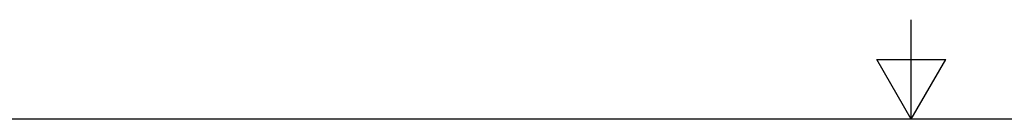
# Model space of a CAD drawing. Header units: inches. Extents: x 0 to 17, y 0 to 11.
# Tile 12 of 21: x 6.262 to 8.733, y 10.62 to 10.87. Entities that reach past the tile are written whole.
import ezdxf

# ---------------------------------------------------------------- set-up
doc = ezdxf.new("R2010")
doc.units = ezdxf.units.IN
doc.header["$LTSCALE"] = 0.75
doc.header["$MEASUREMENT"] = 0
doc.layers.add('Border', color=7, linetype='Continuous')

# ---------------------------------------------------------------- blocks, each defined once
blk = doc.blocks.new('ANSI_B_SHEET')
at = {"layer": 'Border'}
for p, q in [((8.5, 10.62), (8.5, 10.87)), ((8.413397, 10.77), (8.586603, 10.77)), ((8.5, 10.62), (8.413397, 10.77)), ((8.5, 10.62), (8.586603, 10.77)), ((16.38, 10.62), (0.62, 10.62))]:
    blk.add_line(p, q, dxfattribs=at)

msp = doc.modelspace()

# ---------------------------------------------------------------- block references
at = {"layer": 'Border'}
msp.add_blockref('ANSI_B_SHEET', (0, 0), dxfattribs=at)

doc.saveas('drawing.dxf')
